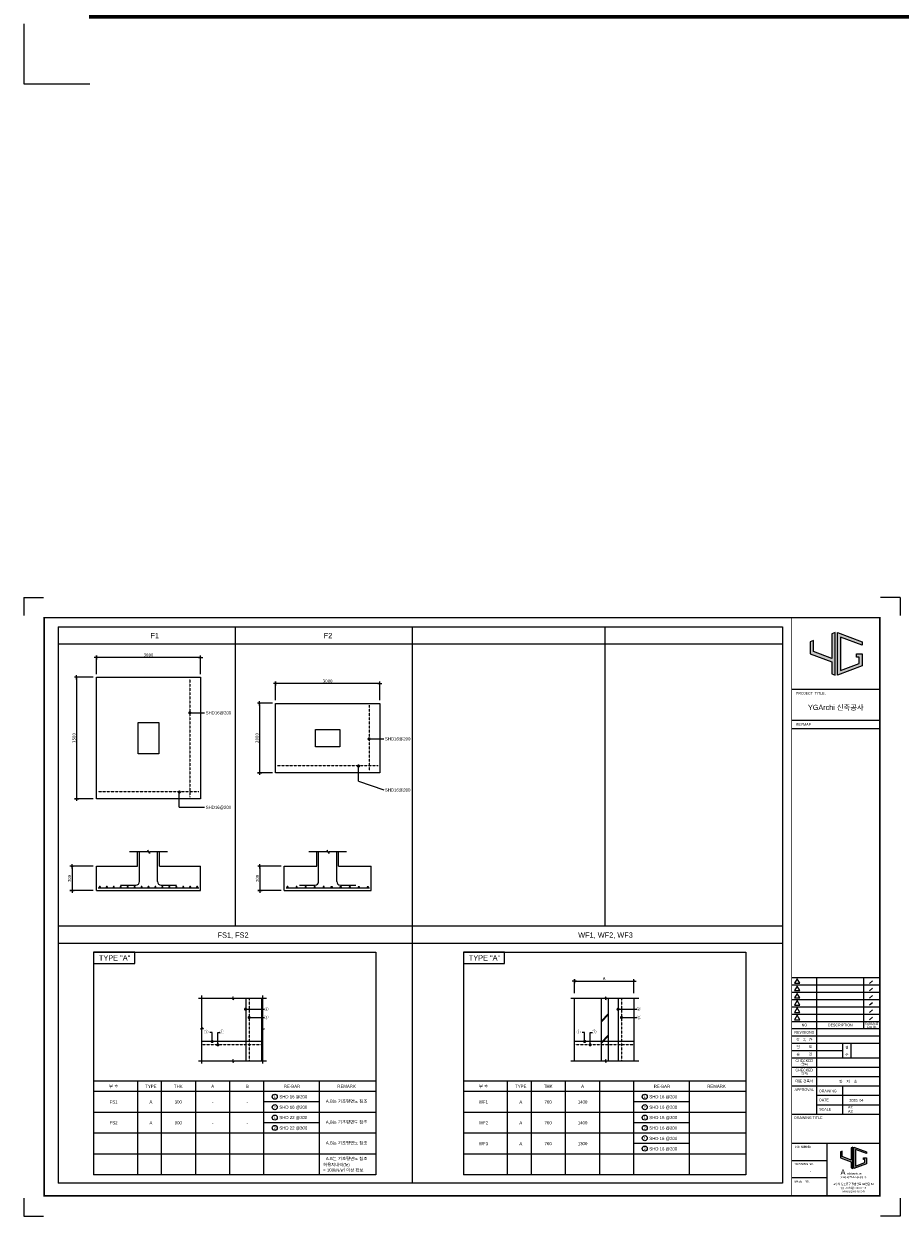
# Model space of a CAD drawing. Header units: millimetres. Extents: x 3445018 to 4174071, y -6064565 to -5122887.
# Tile 32 of 192: x 3669471 to 3694701, y -5799766 to -5765429. Entities that reach past the tile are written whole.
import ezdxf
from ezdxf.enums import TextEntityAlignment as Align

# ---------------------------------------------------------------- set-up
doc = ezdxf.new("R2010")
doc.units = ezdxf.units.MM
doc.header["$MEASUREMENT"] = 0
doc.linetypes.add('HID', pattern=[5, 3, -2])
doc.layers.get('0').update_dxf_attribs({"linetype": 'CONTINUOUS'})
doc.layers.get('DEFPOINTS').update_dxf_attribs({"linetype": 'CONTINUOUS'})
for name, color, linetype in [('0-TEX(타이틀)', 2, 'CONTINUOUS'), ('3', 3, 'CONTINUOUS'), ('3outline', 3, 'CONTINUOUS'), ('4ELE', 4, 'CONTINUOUS'), ('7col', 7, 'CONTINUOUS'), ('A_GE_FORM', 7, 'CONTINUOUS'), ('A_GE_TEXT', 3, 'CONTINUOUS'), ('AS-WAXM-TABL', 6, 'CONTINUOUS'), ('DIM', 7, 'CONTINUOUS'), ('guide', 9, 'CONTINUOUS'), ('SY', 1, 'CONTINUOUS'), ('WA2', 3, 'CONTINUOUS'), ('XREF1$0$FIN', 9, 'CONTINUOUS'), ('문자', 2, 'CONTINUOUS'), ('철근', 3, 'CONTINUOUS')]:
    doc.layers.add(name, color=color, linetype=linetype)
doc.styles.add('HY울릉도 L', font='txt')
doc.styles.add('SDP-S', font='txt')
doc.styles.add('굴림', font='txt')
doc.styles.add('나눔고딕', font='txt')
doc.styles.add('돋움', font='txt')
doc.styles.add('스타일1', font='HYWULM.TTF')
doc.dimstyles.new('SMDI-3', dxfattribs={"dimtxt": 3, "dimasz": 1, "dimexe": 2, "dimexo": 3, "dimgap": 1, "dimtad": 1, "dimdsep": 46, "dimtxsty": 'HY울릉도 L', "dimblk": 'Z_DOT', "dimcen": 2.5, "dimdle": 1.5, "dimclrd": 1, "dimclre": 1, "dimclrt": 2, "dimadec": 0, "dimazin": 0, "dimtfac": 1, "dimtix": 1, "dimtmove": 2, "dimatfit": 3, "dimldrblk": 'Z_DOT', "dimfxl": 2, "dimtvp": 1, "dimtolj": 1, "dimtzin": 0, "dimarcsym": 0})

# ---------------------------------------------------------------- blocks, each defined once
blk = doc.blocks.new('werwwerw')
at = {"true_color": 0xf50000}
h = blk.add_hatch(color=1, dxfattribs=at)
h.dxf.hatch_style = 1
h.paths.add_polyline_path([(1770.34, 1804.71), (1770.34, 1809.72), (1768.84, 1809.16), (1768.84, 1803.61), (1778.84, 1799.9), (1778.84, 1794.35), (1780.34, 1793.79), (1780.34, 1813.42), (1778.84, 1812.87), (1778.84, 1801.5)])
h.paths.add_polyline_path([(1782.84, 1811.27), (1792.84, 1807.56), (1792.84, 1809.16), (1781.34, 1813.42), (1781.34, 1793.79), (1792.84, 1798.05), (1792.84, 1803.61), (1790.24, 1803.61), (1790.24, 1802.11), (1791.34, 1802.11), (1791.34, 1799.09), (1782.84, 1795.95)])
at = {"color": 1, "true_color": 0xf50000}
for points in [[(1770.34, 1809.72), (1768.84, 1809.16), (1768.84, 1803.61), (1778.84, 1799.9), (1778.84, 1794.35), (1780.34, 1793.79), (1780.34, 1813.42), (1778.84, 1812.87), (1778.84, 1801.5), (1770.34, 1804.71), (1770.34, 1809.72), (1768.84, 1809.16)], [(1790.24, 1803.61), (1792.84, 1803.61), (1792.84, 1798.05), (1781.34, 1793.79), (1781.34, 1813.42), (1792.84, 1809.16), (1792.84, 1807.56), (1782.84, 1811.27), (1782.84, 1795.95), (1791.34, 1799.09), (1791.34, 1802.11), (1790.24, 1802.11), (1790.24, 1802.11), (1790.24, 1803.61)]]:
    blk.add_lwpolyline(points, dxfattribs=at)
at = {"color": 1, "true_color": 0xf50000, "insert": (1768.9, 1792.85), "char_height": 5, "attachment_point": 1}
blk.add_mtext_dynamic_manual_height_columns('{\\fBroadway|b0|i0|c0|p82;A}', width=3.0726, gutter_width=12.5, heights=[0], dxfattribs=at)
at = {"insert": (1774.73, 1789.95), "char_height": 2.1, "attachment_point": 1}
blk.add_mtext_dynamic_manual_height_columns('{\\fBroadway|b0|i0|c0|p82;rchitecture}', width=17.5999, gutter_width=12.5, heights=[0], dxfattribs=at)
blk = doc.blocks.new('sheet _서영')
at = {"true_color": 0xf50000}
h = blk.add_hatch(color=1, dxfattribs=at)
h.dxf.hatch_style = 1
h.paths.add_polyline_path([(-361932.13, -1058516.3), (-361932.13, -1058505.89), (-361935.25, -1058507.04), (-361935.25, -1058518.6), (-361914.45, -1058526.3), (-361914.45, -1058537.86), (-361911.33, -1058539.01), (-361911.33, -1058498.18), (-361914.45, -1058499.34), (-361914.45, -1058522.97)])
h.paths.add_polyline_path([(-361906.13, -1058502.67), (-361885.33, -1058510.37), (-361885.33, -1058507.04), (-361909.25, -1058498.18), (-361909.25, -1058539.01), (-361885.33, -1058530.15), (-361885.33, -1058518.6), (-361890.73, -1058518.6), (-361890.73, -1058521.72), (-361888.45, -1058521.72), (-361888.45, -1058527.98), (-361906.13, -1058534.53)])
at = {"color": 1, "true_color": 0xf50000}
for points in [[(-361932.13, -1058505.89), (-361935.25, -1058507.04), (-361935.25, -1058518.6), (-361914.45, -1058526.3), (-361914.45, -1058537.86), (-361911.33, -1058539.01), (-361911.33, -1058498.18), (-361914.45, -1058499.34), (-361914.45, -1058522.97), (-361932.13, -1058516.3), (-361932.13, -1058505.89), (-361935.25, -1058507.04)], [(-361890.73, -1058518.6), (-361885.33, -1058518.6), (-361885.33, -1058530.15), (-361909.25, -1058539.01), (-361909.25, -1058498.18), (-361885.33, -1058507.04), (-361885.33, -1058510.37), (-361906.13, -1058502.67), (-361906.13, -1058534.53), (-361888.45, -1058527.98), (-361888.45, -1058521.72), (-361890.73, -1058521.72), (-361890.73, -1058521.72), (-361890.73, -1058518.6)]]:
    blk.add_lwpolyline(points, dxfattribs=at)
at = {"layer": 'A_GE_FORM'}
for p, q in [((-362689.99, -1058464.44), (-362689.99, -1058481.68)), ((-362689.99, -1058464.44), (-362689.99, -1058481.68)), ((-362689.99, -1058464.44), (-362670.99, -1058464.44)), ((-361848.99, -1058464.44), (-361867.99, -1058464.44)), ((-361848.99, -1058464.44), (-361848.99, -1058481.68)), ((-362689.99, -1059041.18), (-362689.99, -1059058.43)), ((-362689.99, -1059041.18), (-362689.99, -1059058.43)), ((-361848.99, -1059041.18), (-361848.99, -1059058.43)), ((-362689.99, -1059058.43), (-362670.99, -1059058.43)), ((-361848.99, -1059058.43), (-361867.99, -1059058.43))]:
    blk.add_line(p, q, dxfattribs=at)
at = {"layer": 'A_GE_FORM', "color": 161}
for p, q in [((-361952.99, -1058552.43), (-361868.99, -1058552.43)), ((-361952.99, -1058582.43), (-361868.99, -1058582.43)), ((-361952.99, -1058590.43), (-361868.99, -1058590.43)), ((-361952.99, -1058829.43), (-361868.89, -1058829.43)), ((-361928.99, -1058960.43), (-361928.99, -1058829.43)), ((-361883.91, -1058878.43), (-361883.91, -1058829.43)), ((-361875.5, -1058832.51), (-361878.46, -1058835.03)), ((-361952.99, -1058836.43), (-361868.89, -1058836.43)), ((-361875.5, -1058839.51), (-361878.46, -1058842.03)), ((-361952.99, -1058843.43), (-361868.89, -1058843.43)), ((-361875.5, -1058846.51), (-361878.46, -1058849.03)), ((-361952.99, -1058850.43), (-361868.89, -1058850.43)), ((-361875.5, -1058853.51), (-361878.46, -1058856.03)), ((-361952.99, -1058857.43), (-361868.89, -1058857.43)), ((-361875.5, -1058860.51), (-361878.46, -1058863.03)), ((-361952.99, -1058864.43), (-361868.89, -1058864.43)), ((-361875.5, -1058867.51), (-361878.46, -1058870.03)), ((-361952.99, -1058871.43), (-361868.89, -1058871.43)), ((-361952.99, -1058878.43), (-361868.49, -1058878.43)), ((-361952.99, -1058885.43), (-361868.49, -1058885.43)), ((-361952.99, -1058892.43), (-361868.49, -1058892.43)), ((-361903.99, -1058906.43), (-361903.99, -1058892.43)), ((-361895.99, -1058906.43), (-361895.99, -1058892.43)), ((-361952.99, -1058899.43), (-361903.99, -1058899.43)), ((-361952.99, -1058906.43), (-361868.49, -1058906.43)), ((-361952.99, -1058915.43), (-361868.49, -1058915.43)), ((-361952.99, -1058924.43), (-361868.49, -1058924.43)), ((-361952.99, -1058933.43), (-361868.49, -1058933.43)), ((-361903.99, -1058960.43), (-361903.99, -1058933.43)), ((-361928.99, -1058942.43), (-361868.49, -1058942.43)), ((-361928.99, -1058951.43), (-361868.49, -1058951.43)), ((-361952.99, -1058960.43), (-361868.49, -1058960.43)), ((-361952.99, -1058988.43), (-361868.49, -1058988.43)), ((-361918.99, -1059038.93), (-361918.99, -1058988.43)), ((-361952.99, -1059004.93), (-361918.99, -1059004.93)), ((-361952.99, -1059021.43), (-361918.99, -1059021.43))]:
    blk.add_line(p, q, dxfattribs=at)
at = {"layer": 'A_GE_FORM', "const_width": 1.5}
blk.add_lwpolyline([(-361868.49, -1059038.93), (-362670.49, -1059038.93), (-362670.49, -1058483.93), (-361868.49, -1058483.93)], close=True, dxfattribs=at)
at = {"layer": 'A_GE_FORM', "const_width": 0.6}
blk.add_lwpolyline([(-361952.99, -1059038.93), (-361952.99, -1058483.93)], dxfattribs=at)
at = {"layer": 'A_GE_FORM', "color": 7}
for points in [[(-361947.88, -1058830.55), (-361950.34, -1058834.82), (-361945.41, -1058834.82)], [(-361947.88, -1058837.55), (-361950.34, -1058841.82), (-361945.41, -1058841.82)], [(-361947.88, -1058844.55), (-361950.34, -1058848.82), (-361945.41, -1058848.82)], [(-361947.88, -1058851.55), (-361950.34, -1058855.82), (-361945.41, -1058855.82)], [(-361947.88, -1058858.55), (-361950.34, -1058862.82), (-361945.41, -1058862.82)], [(-361947.88, -1058865.55), (-361950.34, -1058869.82), (-361945.41, -1058869.82)]]:
    blk.add_lwpolyline(points, close=True, dxfattribs=at)
at = {"xscale": 1.04, "yscale": 1.04, "zscale": 1.04}
blk.add_blockref('werwwerw', (-363745.9, -1060878.12), dxfattribs=at)
at = {"insert": (-361906.28, -1059020.17), "char_height": 2.16, "attachment_point": 1, "line_spacing_factor": 0.9, "style": '스타일1'}
blk.add_mtext_dynamic_manual_height_columns('{\\f이사만루체 Medium|b0|i0|c129|p2;와이지건축사사무소}', width=30.417, gutter_width=10, heights=[0], dxfattribs=at)
at = {"layer": 'A_GE_TEXT'}
for s, height, style, p in [('PROJECT  TITLE.', 2.5, '돋움', (-361948.99, -1058556.43)), ('KEYMAP', 2.5, '돋움', (-361948.99, -1058586.43)), ('DRAWING', 2.5, '돋움', (-361926.65, -1058938.25)), ('DATE', 2.5, '돋움', (-361926.65, -1058946.92)), ('A1:', 2.5, '돋움', (-361898.99, -1058953.83)), ('SCALE', 2.5, '돋움', (-361926.65, -1058955.83)), ('A3:', 2.5, '돋움', (-361898.99, -1058957.83)), ('DRAWING TITLE', 2.5, '돋움', (-361950.58, -1058963.93)), ('JOB NUMBER', 2, '나눔고딕', (-361950.2, -1058991.93)), ('DRAWING NO.', 2, '돋움', (-361950.59, -1059008.43)), ('SHEET NO.', 2, '돋움', (-361950.59, -1059024.93))]:
    blk.add_text(s, height=height, dxfattribs=dict(at, style=style)).set_placement(p, align=Align.MIDDLE_LEFT)
for s, height, style, p in [('YGArchi 신축공사', 5, '굴림', (-361910.74, -1058570.06)), ('NO', 2.5, '돋움', (-361940.99, -1058874.93)), ('DESCRIPTION', 2.5, '돋움', (-361906.45, -1058874.93)), ('ISSUED', 2.4, '돋움', (-361876.2, -1058873.45)), ('DATE', 2.4, '돋움', (-361876.2, -1058876.65)), ('REVISIONS', 2.5, '돋움', (-361940.99, -1058881.93)), ('감   독   관', 2.5, '돋움', (-361940.99, -1058888.93)), ('검         토', 2.5, '돋움', (-361940.99, -1058895.93)), ('승         인', 2.5, '돋움', (-361940.99, -1058902.93)), ('CHECKED', 2.5, '돋움', (-361940.99, -1058909.21)), ('(검토)', 2, '돋움', (-361940.99, -1058912.39)), ('CHECKED', 2.5, '돋움', (-361940.99, -1058918.21)), ('(설계)', 2, '돋움', (-361940.99, -1058921.39)), ('대표 건축사', 2.5, '돋움', (-361940.99, -1058928.78)), ('APPROVAL', 2.5, '돋움', (-361940.99, -1058936.93)), ('-', 2.5, '나눔고딕', (-361934.99, -1059014.93))]:
    blk.add_text(s, height=height, dxfattribs=dict(at, style=style)).set_placement(p, align=Align.MIDDLE_CENTER)
at = {"layer": 'A_GE_TEXT', "style": '돋움'}
for s, p in [('검', (-361901.77, -1058897.75)), ('수', (-361901.77, -1058904.47))]:
    blk.add_text(s, height=2.5, dxfattribs=at).set_placement(p)
at = {"layer": 'A_GE_TEXT', "style": '돋움', "width": 0.9}
for s, p in [('고양시 일산동구 정발산로 42번길 60', (-361893.74, -1059027.54)), ('yg_archi@daum.net', (-361893.74, -1059031.18)), ('www.ygarchi.com', (-361893.74, -1059034.62))]:
    blk.add_text(s, height=2, dxfattribs=at).set_placement(p, align=Align.MIDDLE_CENTER)
blk = doc.blocks.new('Z_DOT')
at = {"layer": 'DIM', "color": 1, "ltscale": 3}
for p, q in [((-2, 0), (2, 0)), ((0, -2), (0, 2))]:
    blk.add_line(p, q, dxfattribs=at)
for radius in [0.5, 0.25]:
    blk.add_circle((0, 0), radius, dxfattribs=at)
blk = doc.blocks.new('*D100')
at = {"layer": 'DEFPOINTS', "color": 0, "ltscale": 3, "transparency": 16777216}
for p in [(3676719, -5784427), (3676719, -5784997), (3679719, -5784997)]:
    blk.add_point(p, dxfattribs=at)
at = {"layer": 'DIM', "color": 1, "lineweight": -2, "ltscale": 3, "transparency": 16777216}
for p, q in [((3676719, -5784907), (3676719, -5784367)), ((3679719, -5784907), (3679719, -5784367)), ((3679689, -5784427), (3676749, -5784427))]:
    blk.add_line(p, q, dxfattribs=at)
at = {"layer": 'DIM', "color": 1, "lineweight": -2, "ltscale": 3, "transparency": 16777216, "xscale": 30, "yscale": 30, "zscale": 30, "rotation": 180}
blk.add_blockref('Z_DOT', (3676719, -5784427), dxfattribs=at)
at = {"layer": 'DIM', "color": 1, "lineweight": -2, "ltscale": 3, "transparency": 16777216, "xscale": 30, "yscale": 30, "zscale": 30}
blk.add_blockref('Z_DOT', (3679719, -5784427), dxfattribs=at)
at = {"layer": 'DIM', "color": 2, "ltscale": 3, "transparency": 16777216, "insert": (3678219, -5784352), "char_height": 90, "attachment_point": 5, "style": 'SDP-S'}
blk.add_mtext('\\A1;3000', dxfattribs=at)
blk = doc.blocks.new('*D101')
at = {"layer": 'DEFPOINTS', "color": 0, "ltscale": 3, "transparency": 16777216}
for p in [(3676719, -5784997), (3676259, -5786997), (3676719, -5786997)]:
    blk.add_point(p, dxfattribs=at)
at = {"layer": 'DIM', "color": 1, "lineweight": -2, "ltscale": 3, "transparency": 16777216}
for p, q in [((3676629, -5784997), (3676199, -5784997)), ((3676259, -5785027), (3676259, -5786967)), ((3676629, -5786997), (3676199, -5786997))]:
    blk.add_line(p, q, dxfattribs=at)
at = {"layer": 'DIM', "color": 1, "lineweight": -2, "ltscale": 3, "transparency": 16777216, "xscale": 30, "yscale": 30, "zscale": 30}
for p, rotation in [((3676259, -5784997), 90), ((3676259, -5786997), 270)]:
    blk.add_blockref('Z_DOT', p, dxfattribs=dict(at, rotation=rotation))
at = {"layer": 'DIM', "color": 2, "ltscale": 3, "transparency": 16777216, "insert": (3676184, -5785997), "char_height": 90, "attachment_point": 5, "rotation": 90, "style": 'SDP-S'}
blk.add_mtext('\\A1;2000', dxfattribs=at)
blk = doc.blocks.new('*D142')
at = {"layer": 'DEFPOINTS', "color": 0, "ltscale": 3, "transparency": 16777216}
for p in [(3671560, -5789691), (3670860, -5790391), (3671560, -5790391)]:
    blk.add_point(p, dxfattribs=at)
at = {"layer": 'DIM', "color": 1, "lineweight": -2, "ltscale": 3, "transparency": 16777216}
for p, q in [((3671470, -5789691), (3670800, -5789691)), ((3670860, -5789721), (3670860, -5790361)), ((3671470, -5790391), (3670800, -5790391))]:
    blk.add_line(p, q, dxfattribs=at)
at = {"layer": 'DIM', "color": 1, "lineweight": -2, "ltscale": 3, "transparency": 16777216, "xscale": 30, "yscale": 30, "zscale": 30}
for p, rotation in [((3670860, -5789691), 90), ((3670860, -5790391), 270)]:
    blk.add_blockref('Z_DOT', p, dxfattribs=dict(at, rotation=rotation))
at = {"layer": 'DIM', "color": 2, "ltscale": 3, "transparency": 16777216, "insert": (3670785, -5790041), "char_height": 90, "attachment_point": 5, "rotation": 90, "style": 'SDP-S'}
blk.add_mtext('\\A1;700', dxfattribs=at)
blk = doc.blocks.new('BAR')
at = {"layer": '철근'}
blk.add_hatch(color=256, dxfattribs=at).paths.add_polyline_path([(26, 13, 1), (0, 13, 1)])
for p, q in [((0, 13), (26, 13)), ((13, 0), (13, 26))]:
    blk.add_line(p, q, dxfattribs=at)
blk.add_circle((13, 13), 13, dxfattribs=at)
blk = doc.blocks.new('*D143')
at = {"layer": 'DEFPOINTS', "color": 0, "ltscale": 3, "transparency": 16777216}
for p in [(3676969, -5789691), (3676269, -5790391), (3676969, -5790391)]:
    blk.add_point(p, dxfattribs=at)
at = {"layer": 'DIM', "color": 1, "lineweight": -2, "ltscale": 3, "transparency": 16777216}
for p, q in [((3676879, -5789691), (3676209, -5789691)), ((3676269, -5789721), (3676269, -5790361)), ((3676879, -5790391), (3676209, -5790391))]:
    blk.add_line(p, q, dxfattribs=at)
at = {"layer": 'DIM', "color": 1, "lineweight": -2, "ltscale": 3, "transparency": 16777216, "xscale": 30, "yscale": 30, "zscale": 30}
for p, rotation in [((3676269, -5789691), 90), ((3676269, -5790391), 270)]:
    blk.add_blockref('Z_DOT', p, dxfattribs=dict(at, rotation=rotation))
at = {"layer": 'DIM', "color": 2, "ltscale": 3, "transparency": 16777216, "insert": (3676194, -5790041), "char_height": 90, "attachment_point": 5, "rotation": 90, "style": 'SDP-S'}
blk.add_mtext('\\A1;700', dxfattribs=at)
blk = doc.blocks.new('*D144')
at = {"layer": 'DEFPOINTS', "color": 0, "ltscale": 3, "transparency": 16777216}
for p in [(3687038, -5792996), (3685323, -5793436), (3687038, -5793436)]:
    blk.add_point(p, dxfattribs=at)
at = {"layer": 'DIM', "color": 1, "lineweight": -2, "ltscale": 3, "transparency": 16777216}
for p, q in [((3685323, -5793346), (3685323, -5792936)), ((3687038, -5793346), (3687038, -5792936)), ((3685353, -5792996), (3687008, -5792996))]:
    blk.add_line(p, q, dxfattribs=at)
at = {"layer": 'DIM', "color": 1, "lineweight": -2, "ltscale": 3, "transparency": 16777216, "xscale": 30, "yscale": 30, "zscale": 30, "rotation": 180}
blk.add_blockref('Z_DOT', (3685323, -5792996), dxfattribs=at)
at = {"layer": 'DIM', "color": 1, "lineweight": -2, "ltscale": 3, "transparency": 16777216, "xscale": 30, "yscale": 30, "zscale": 30}
blk.add_blockref('Z_DOT', (3687038, -5792996), dxfattribs=at)
at = {"layer": 'DIM', "color": 2, "ltscale": 3, "transparency": 16777216, "insert": (3686181, -5792921), "char_height": 90, "attachment_point": 5, "style": 'SDP-S'}
blk.add_mtext('\\A1;A', dxfattribs=at)
blk = doc.blocks.new('*D145')
at = {"layer": 'DEFPOINTS', "color": 0, "ltscale": 3, "transparency": 16777216}
for p in [(3671560, -5783677), (3671560, -5784247), (3674560, -5784247)]:
    blk.add_point(p, dxfattribs=at)
at = {"layer": 'DIM', "color": 1, "lineweight": -2, "ltscale": 3, "transparency": 16777216}
for p, q in [((3671560, -5784157), (3671560, -5783617)), ((3674530, -5783677), (3671590, -5783677)), ((3674560, -5784157), (3674560, -5783617))]:
    blk.add_line(p, q, dxfattribs=at)
at = {"layer": 'DIM', "color": 1, "lineweight": -2, "ltscale": 3, "transparency": 16777216, "xscale": 30, "yscale": 30, "zscale": 30, "rotation": 180}
blk.add_blockref('Z_DOT', (3671560, -5783677), dxfattribs=at)
at = {"layer": 'DIM', "color": 1, "lineweight": -2, "ltscale": 3, "transparency": 16777216, "xscale": 30, "yscale": 30, "zscale": 30}
blk.add_blockref('Z_DOT', (3674560, -5783677), dxfattribs=at)
at = {"layer": 'DIM', "color": 2, "ltscale": 3, "transparency": 16777216, "insert": (3673060, -5783602), "char_height": 90, "attachment_point": 5, "style": 'SDP-S'}
blk.add_mtext('\\A1;3000', dxfattribs=at)
blk = doc.blocks.new('*D102')
at = {"layer": 'DEFPOINTS', "color": 0, "ltscale": 3, "transparency": 16777216}
for p in [(3671560, -5784247), (3670990, -5787747), (3671560, -5787747)]:
    blk.add_point(p, dxfattribs=at)
at = {"layer": 'DIM', "color": 1, "lineweight": -2, "ltscale": 3, "transparency": 16777216}
for p, q in [((3671470, -5784247), (3670930, -5784247)), ((3670990, -5784277), (3670990, -5787717)), ((3671470, -5787747), (3670930, -5787747))]:
    blk.add_line(p, q, dxfattribs=at)
at = {"layer": 'DIM', "color": 1, "lineweight": -2, "ltscale": 3, "transparency": 16777216, "xscale": 30, "yscale": 30, "zscale": 30}
for p, rotation in [((3670990, -5784247), 90), ((3670990, -5787747), 270)]:
    blk.add_blockref('Z_DOT', p, dxfattribs=dict(at, rotation=rotation))
at = {"layer": 'DIM', "color": 2, "ltscale": 3, "transparency": 16777216, "insert": (3670915, -5785997), "char_height": 90, "attachment_point": 5, "rotation": 90, "style": 'SDP-S'}
blk.add_mtext('\\A1;3500', dxfattribs=at)

msp = doc.modelspace()

# ---------------------------------------------------------------- linework, layer by layer
at = {"layer": '3outline', "ltscale": 2}
for points in [[(3671560.205, -5784247.132), (3674560.205, -5784247.132), (3674560.205, -5787747.132), (3671560.205, -5787747.132)], [(3676719.247, -5784997.132), (3679719.247, -5784997.132), (3679719.247, -5786997.132), (3676719.247, -5786997.132)]]:
    msp.add_lwpolyline(points, close=True, dxfattribs=at)
at = {"layer": '4ELE'}
for p, q in [((3672747.705, -5789690.856), (3672747.705, -5789274.24)), ((3673372.705, -5789690.856), (3673372.705, -5789274.24)), ((3677906.747, -5789690.856), (3677906.747, -5789274.24)), ((3678531.747, -5789690.856), (3678531.747, -5789274.24)), ((3671560.205, -5789690.856), (3672747.705, -5789690.856)), ((3671560.205, -5790390.856), (3671560.205, -5789690.856)), ((3673372.705, -5789690.856), (3674560.205, -5789690.856)), ((3674560.205, -5790390.856), (3674560.205, -5789690.856)), ((3676969.247, -5789690.856), (3677906.747, -5789690.856)), ((3676969.247, -5790390.856), (3676969.247, -5789690.856)), ((3678531.747, -5789690.856), (3679469.247, -5789690.856)), ((3679469.247, -5790390.856), (3679469.247, -5789690.856)), ((3671560.205, -5790390.856), (3674560.205, -5790390.856)), ((3676969.247, -5790390.856), (3679469.247, -5790390.856))]:
    msp.add_line(p, q, dxfattribs=at)
at = {"layer": '7col'}
for points in [[(3672760.205, -5785547.132), (3673360.205, -5785547.132), (3673360.205, -5786447.132), (3672760.205, -5786447.132)], [(3677869.247, -5785747.132), (3678569.247, -5785747.132), (3678569.247, -5786247.132), (3677869.247, -5786247.132)]]:
    msp.add_lwpolyline(points, close=True, dxfattribs=at)
at = {"layer": 'AS-WAXM-TABL'}
for p, q in [((3686299.461, -5793942.039), (3686099.461, -5794142.039)), ((3686299.461, -5793956.182), (3686099.461, -5794156.182)), ((3686299.461, -5793970.324), (3686099.461, -5794170.324)), ((3686299.461, -5794551.127), (3686099.461, -5794751.127)), ((3686299.461, -5794565.269), (3686099.461, -5794765.269)), ((3686299.461, -5794579.411), (3686099.461, -5794779.411))]:
    msp.add_line(p, q, dxfattribs=at)
at = {"layer": 'guide'}
for p, q in [((3670461.504, -5782791.205), (3691311.504, -5782791.205)), ((3670461.504, -5782791.205), (3670461.504, -5798811.205)), ((3675561.504, -5791416.205), (3675561.504, -5782791.205)), ((3680661.504, -5798811.205), (3680661.504, -5782791.205)), ((3686211.504, -5791416.205), (3686211.504, -5782791.205)), ((3691311.504, -5782791.205), (3691311.504, -5798811.205)), ((3691311.504, -5783291.205), (3670461.504, -5783291.205)), ((3691311.504, -5791416.205), (3670461.504, -5791416.205)), ((3691311.504, -5791916.205), (3670461.504, -5791916.205)), ((3671481.255, -5792165.306), (3679606.255, -5792165.306)), ((3671481.255, -5792165.306), (3671481.255, -5795876.599)), ((3672663.247, -5792165.306), (3671481.255, -5792165.306)), ((3671481.255, -5792165.306), (3671481.255, -5792489.551)), ((3672663.247, -5792489.551), (3672663.247, -5792165.306)), ((3679606.255, -5792165.306), (3679606.255, -5795876.599)), ((3682131.255, -5792165.306), (3690256.255, -5792165.306)), ((3682131.255, -5792165.306), (3682131.255, -5795876.599)), ((3683313.247, -5792165.306), (3682131.255, -5792165.306)), ((3682131.255, -5792165.306), (3682131.255, -5792489.551)), ((3683313.247, -5792489.551), (3683313.247, -5792165.306)), ((3690256.255, -5792165.306), (3690256.255, -5795876.599)), ((3671481.255, -5792489.551), (3672663.247, -5792489.551)), ((3682131.255, -5792489.551), (3683313.247, -5792489.551)), ((3676314.622, -5793490.463), (3676314.622, -5795296.365)), ((3671481.255, -5795876.599), (3671481.255, -5798576.599)), ((3679606.255, -5795876.599), (3671481.255, -5795876.599)), ((3679606.255, -5795876.599), (3671481.255, -5795876.599)), ((3672741.205, -5795876.599), (3672741.205, -5798576.599)), ((3673426.638, -5795876.599), (3673426.638, -5798576.599)), ((3674408.761, -5795876.599), (3674408.761, -5798576.599)), ((3675390.883, -5795876.599), (3675390.883, -5798576.599)), ((3676373.006, -5795876.599), (3676373.006, -5798576.599)), ((3676373.006, -5795876.599), (3676373.006, -5798576.599)), ((3677972.388, -5795876.599), (3677972.388, -5798576.599)), ((3679606.255, -5795876.599), (3679606.255, -5798576.599)), ((3682131.255, -5795876.599), (3682131.255, -5798576.599)), ((3690256.255, -5795876.599), (3682131.255, -5795876.599)), ((3690256.255, -5795876.599), (3682131.255, -5795876.599)), ((3683391.205, -5795876.599), (3683391.205, -5798576.599)), ((3684076.638, -5795876.599), (3684076.638, -5798576.599)), ((3685058.761, -5795876.599), (3685058.761, -5798576.599)), ((3686040.883, -5795876.599), (3686040.883, -5798576.599)), ((3687023.006, -5795876.599), (3687023.006, -5798576.599)), ((3687023.006, -5795876.599), (3687023.006, -5798576.599)), ((3688622.388, -5795876.599), (3688622.388, -5798576.599)), ((3690256.255, -5795876.599), (3690256.255, -5798576.599)), ((3679606.255, -5796176.599), (3671481.255, -5796176.599)), ((3690256.255, -5796176.599), (3682131.255, -5796176.599)), ((3677972.388, -5796476.599), (3676373.006, -5796476.599)), ((3688622.388, -5796476.599), (3687023.006, -5796476.599)), ((3679606.255, -5796776.599), (3671481.255, -5796776.599)), ((3677972.388, -5797076.599), (3676373.006, -5797076.599)), ((3690256.255, -5796776.599), (3682131.255, -5796776.599)), ((3688622.388, -5797076.599), (3687023.006, -5797076.599)), ((3679606.255, -5797376.599), (3671481.255, -5797376.599)), ((3690256.255, -5797376.599), (3682131.255, -5797376.599)), ((3688622.388, -5797676.599), (3687023.006, -5797676.599)), ((3679606.255, -5797976.599), (3671481.255, -5797976.599)), ((3690256.255, -5797976.599), (3682131.255, -5797976.599)), ((3691311.504, -5798811.205), (3670461.504, -5798811.205)), ((3679606.255, -5798576.599), (3671481.255, -5798576.599)), ((3690256.255, -5798576.599), (3682131.255, -5798576.599))]:
    msp.add_line(p, q, dxfattribs=at)
at = {"layer": 'SY'}
for p, q in [((3674250.88, -5785269.737), (3674675.372, -5785269.737)), ((3679409.923, -5786019.737), (3679834.414, -5786019.737)), ((3679106.8, -5787242.123), (3679106.8, -5786840.297)), ((3679106.8, -5787242.123), (3679834.414, -5787492.123)), ((3673947.758, -5787992.123), (3673947.758, -5787590.297)), ((3673947.758, -5787992.123), (3674675.372, -5787992.123)), ((3674500.056, -5793490.463), (3675475.536, -5793490.463)), ((3674599.619, -5794342.543), (3674599.619, -5793414.732)), ((3675500.284, -5793449.022), (3675475.536, -5793490.463)), ((3675500.284, -5793531.903), (3675500.284, -5793449.022)), ((3675500.284, -5793531.903), (3675525.031, -5793490.463)), ((3675525.031, -5793490.463), (3676452.843, -5793490.463)), ((3676351.454, -5794342.543), (3676351.454, -5793414.732)), ((3685223.508, -5793490.463), (3686198.988, -5793490.463)), ((3685323.071, -5795296.365), (3685323.071, -5793490.463)), ((3686223.736, -5793449.022), (3686198.988, -5793490.463)), ((3686223.736, -5793531.903), (3686223.736, -5793449.022)), ((3686223.736, -5793531.903), (3686248.484, -5793490.463)), ((3686248.484, -5793490.463), (3687176.295, -5793490.463)), ((3687038.074, -5793490.463), (3687038.074, -5795296.365)), ((3675856.61, -5793805.08), (3676403.006, -5793805.08)), ((3686580.062, -5793805.08), (3687126.458, -5793805.08)), ((3674641.059, -5794367.291), (3674599.619, -5794342.543)), ((3675956.61, -5794043.641), (3676403.006, -5794043.641)), ((3676310.013, -5794367.291), (3676351.454, -5794342.543)), ((3686680.062, -5794043.641), (3687126.458, -5794043.641)), ((3674641.059, -5794367.291), (3674558.178, -5794367.291)), ((3674558.178, -5794367.291), (3674599.619, -5794392.039)), ((3674599.619, -5795367.519), (3674599.619, -5794392.039)), ((3676310.013, -5794367.291), (3676392.894, -5794367.291)), ((3676392.894, -5794367.291), (3676351.454, -5794392.039)), ((3676351.454, -5795367.519), (3676351.454, -5794392.039)), ((3674500.056, -5795296.365), (3675475.536, -5795296.365)), ((3675500.284, -5795254.924), (3675475.536, -5795296.365)), ((3675500.284, -5795337.805), (3675500.284, -5795254.924)), ((3675500.284, -5795337.805), (3675525.032, -5795296.365)), ((3675525.032, -5795296.365), (3676452.843, -5795296.365)), ((3685223.508, -5795296.365), (3686198.988, -5795296.365)), ((3686223.736, -5795254.924), (3686198.988, -5795296.365)), ((3686223.736, -5795337.805), (3686223.736, -5795254.924)), ((3686223.736, -5795337.805), (3686248.484, -5795296.365)), ((3686248.484, -5795296.365), (3687176.295, -5795296.365))]:
    msp.add_line(p, q, dxfattribs=at)
for points in [[(3674228.44, -5785269.737, 47.872, 47.872, 1), (3674273.32, -5785269.737, 44.88, 44.88, 1)], [(3679387.482, -5786019.737, 47.872, 47.872, 1), (3679432.363, -5786019.737, 44.88, 44.88, 1)], [(3679084.36, -5786800.297, 47.872, 47.872, 1), (3679129.24, -5786800.297, 44.88, 44.88, 1)], [(3673925.318, -5787550.297, 47.872, 47.872, 1), (3673970.198, -5787550.297, 44.88, 44.88, 1)], [(3675833.038, -5793805.496, 47.872, 47.872, 1), (3675877.919, -5793805.496, 44.88, 44.88, 1)], [(3675936.31, -5794043.641, 47.872, 47.872, 1), (3675981.191, -5794043.641, 44.88, 44.88, 1)], [(3686556.49, -5793805.496, 47.872, 47.872, 1), (3686601.371, -5793805.496, 44.88, 44.88, 1)], [(3686657.622, -5794043.641, 47.872, 47.872, 1), (3686702.502, -5794043.641, 44.88, 44.88, 1)], [(3674871.577, -5794734.801, 47.872, 47.872, 1), (3674916.458, -5794734.801, 44.88, 44.88, 1)], [(3685595.03, -5794734.801, 47.872, 47.872, 1), (3685639.91, -5794734.801, 44.88, 44.88, 1)], [(3675031.324, -5794831.575, 47.872, 47.872, 1), (3675076.205, -5794831.575, 44.88, 44.88, 1)], [(3685754.776, -5794831.575, 47.872, 47.872, 1), (3685799.657, -5794831.575, 44.88, 44.88, 1)]]:
    msp.add_lwpolyline(points, format="xyseb", close=True, dxfattribs=at)
for points in [[(3673603.433, -5789274.24), (3673089.166, -5789274.24), (3673089.166, -5789321.115), (3673042.291, -5789227.365), (3673042.291, -5789274.24), (3672516.875, -5789274.24)], [(3678762.475, -5789274.24), (3678248.209, -5789274.24), (3678248.209, -5789321.115), (3678201.334, -5789227.365), (3678201.334, -5789274.24), (3677675.918, -5789274.24)], [(3674894.018, -5794714.701), (3674894.018, -5794477.196), (3674825.157, -5794477.196)], [(3675053.764, -5794811.475), (3675053.764, -5794473.97), (3675122.625, -5794473.97)], [(3685617.47, -5794714.701), (3685617.47, -5794477.196), (3685548.61, -5794477.196)], [(3685777.217, -5794811.475), (3685777.217, -5794473.97), (3685846.077, -5794473.97)]]:
    msp.add_lwpolyline(points, dxfattribs=at)
at = {"layer": 'WA2', "linetype": 'HID'}
for p, q in [((3674250.88, -5784297.132), (3674250.88, -5787697.132)), ((3679409.923, -5785047.132), (3679409.923, -5786947.132)), ((3679669.247, -5786795.439), (3676769.247, -5786795.439)), ((3674510.205, -5787545.439), (3671610.205, -5787545.439))]:
    msp.add_line(p, q, dxfattribs=at)
at = {"layer": 'WA2'}
for p, q in [((3672799.788, -5790130.439), (3672799.788, -5789274.24)), ((3673320.622, -5790130.439), (3673320.622, -5789274.24)), ((3677958.831, -5790130.439), (3677958.831, -5789274.24)), ((3678479.664, -5790130.439), (3678479.664, -5789274.24)), ((3671610.205, -5790307.751), (3674510.205, -5790307.751)), ((3672252.913, -5790234.606), (3672695.622, -5790234.606)), ((3673424.788, -5790234.606), (3673867.497, -5790234.606)), ((3677019.247, -5790307.751), (3679419.247, -5790307.751)), ((3677411.956, -5790234.606), (3677854.664, -5790234.606)), ((3678583.831, -5790234.606), (3679026.539, -5790234.606))]:
    msp.add_line(p, q, dxfattribs=at)
at = {"layer": 'WA2', "linetype": 'Continuous'}
for points in [[(3675858.75, -5793490.463), (3675858.75, -5795296.365)], [(3686582.203, -5793490.463), (3686582.203, -5795296.365)], [(3676314.622, -5794731.575), (3674599.619, -5794731.575)], [(3687038.074, -5794731.575), (3685323.071, -5794731.575)]]:
    msp.add_lwpolyline(points, dxfattribs=at)
at = {"layer": 'WA2', "linetype": 'HID'}
for points in [[(3675958.75, -5793490.463), (3675958.75, -5795296.365)], [(3686682.203, -5793490.463), (3686682.203, -5795296.365)], [(3676314.622, -5794831.575), (3674599.619, -5794831.575)], [(3687038.074, -5794831.575), (3685323.071, -5794831.575)]]:
    msp.add_lwpolyline(points, dxfattribs=at)
at = {"layer": 'WA2'}
for centre, start, end in [((3672695.622, -5790130.439), 270, 0), ((3673424.788, -5790130.439), 180, 270), ((3677854.664, -5790130.439), 270, 0), ((3678583.831, -5790130.439), 180, 270)]:
    msp.add_arc(centre, 104.167, start, end, dxfattribs=at)
at = {"layer": 'XREF1$0$FIN', "color": 2, "linetype": 'Continuous'}
for p, q in [((3686099.461, -5795296.365), (3686099.461, -5793490.463)), ((3686299.461, -5793490.463), (3686299.461, -5795296.365))]:
    msp.add_line(p, q, dxfattribs=at)
at = {"layer": '문자'}
for centre in [(3676696.322, -5796326.599), (3687346.322, -5796326.599), (3676696.322, -5796626.599), (3687346.322, -5796626.599), (3676696.322, -5796926.599), (3687346.322, -5796926.599), (3676696.322, -5797226.599), (3687346.322, -5797226.599), (3687346.322, -5797519.824), (3687346.322, -5797819.824)]:
    msp.add_circle(centre, 72.983, dxfattribs=at)

# ---------------------------------------------------------------- block references
at = {"layer": '3', "xscale": 100, "yscale": 100, "zscale": 100}
msp.add_blockref('sheet _서영', (39938470.4, 100138689.784), dxfattribs=at)
at = {"layer": 'WA2', "yscale": 1.205632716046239, "rotation": 180}
for p, xscale, zscale in [((3671644.532, -5790268.218), -1.205632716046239, 1.205632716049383), ((3671844.532, -5790268.218), -1.205632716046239, 1.205632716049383), ((3672044.532, -5790268.218), -1.205632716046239, 1.205632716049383), ((3672244.532, -5790268.218), -1.205632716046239, 1.205632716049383), ((3672444.532, -5790268.218), -1.205632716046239, 1.205632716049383), ((3672644.532, -5790268.218), -1.205632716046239, 1.205632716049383), ((3672844.532, -5790268.218), -1.205632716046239, 1.205632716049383), ((3673044.532, -5790268.218), -1.205632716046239, 1.205632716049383), ((3673244.532, -5790268.218), -1.205632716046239, 1.205632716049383), ((3673444.532, -5790268.218), -1.205632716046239, 1.205632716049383), ((3673644.532, -5790268.218), -1.205632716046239, 1.205632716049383), ((3673844.532, -5790268.218), -1.205632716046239, 1.205632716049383), ((3674044.532, -5790268.218), -1.205632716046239, 1.205632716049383), ((3674244.532, -5790268.218), -1.205632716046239, 1.205632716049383), ((3674444.532, -5790268.218), -1.205632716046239, 1.205632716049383), ((3677047.372, -5790268.218), -1.205632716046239, 1.205632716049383), ((3677307.789, -5790268.218), -1.205632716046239, 1.205632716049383), ((3677568.206, -5790268.218), -1.205632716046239, 1.205632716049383), ((3677828.622, -5790268.218), -1.205632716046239, 1.205632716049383), ((3678089.039, -5790268.218), -1.205632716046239, 1.205632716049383), ((3678349.456, -5790268.218), 1.205632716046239, 1.205632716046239), ((3678609.872, -5790268.218), 1.205632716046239, 1.205632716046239), ((3678870.289, -5790268.218), 1.205632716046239, 1.205632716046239), ((3679130.706, -5790268.218), 1.205632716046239, 1.205632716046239), ((3679391.122, -5790268.218), 1.205632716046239, 1.205632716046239)]:
    msp.add_blockref('BAR', p, dxfattribs=dict(at, xscale=xscale, zscale=zscale))
at = {"layer": '문자', "xscale": 30, "yscale": 30, "zscale": 30}
msp.add_blockref('sheet _서영', (14550171.1, 25971987.428), dxfattribs=at)

# ---------------------------------------------------------------- texts
at = {"layer": '0-TEX(타이틀)', "style": '굴림'}
for s, height, p in [('양    지    호', 75, (3693465.232, -5795886.023)), ('2020. 04', 74.6, (3693641.04, -5796428.172))]:
    msp.add_text(s, height=height, dxfattribs=at).set_placement(p, align=Align.MIDDLE_RIGHT)
at = {"layer": '문자', "color": 3, "style": '돋움'}
for s, p in [('F1', (3673240.884, -5783045.898)), ('F2', (3678226.716, -5783045.898)), ('FS1, FS2', (3675495.641, -5791670.898)), ('WF1, WF2, WF3', (3686217.913, -5791670.898))]:
    msp.add_text(s, height=153, dxfattribs=at).set_placement(p, align=Align.MIDDLE_CENTER)
at = {"layer": '문자', "style": '돋움'}
for s, p in [('SHD16@200', (3674707.832, -5785269.737)), ('SHD16@200', (3679866.874, -5786019.737)), ('SHD16@200', (3679866.874, -5787492.123)), ('SHD16@200', (3674707.832, -5787992.123)), ('②', (3676389.102, -5793800.987)), ('②', (3676389.102, -5794039.548)), ('②', (3687112.554, -5793800.987)), ('②', (3687112.554, -5794039.548)), ('①', (3674658.444, -5794460.318)), ('①', (3675108.361, -5794457.092)), ('①', (3685381.896, -5794460.318)), ('①', (3685831.813, -5794457.092)), ('SHD 16 @200', (3676829.317, -5796326.599)), ('SHD 16 @200', (3687479.317, -5796326.599)), ('SHD 16 @200', (3676829.317, -5796626.599)), ('SHD 16 @200', (3687479.317, -5796626.599)), ('SHD 22 @300', (3676829.317, -5796926.599)), ('SHD 16 @200', (3687479.317, -5796926.599)), ('SHD 22 @300', (3676829.317, -5797226.599)), ('SHD 16 @200', (3687479.317, -5797226.599)), ('SHD 16 @200', (3687479.317, -5797526.599)), ('SHD 16 @200', (3687479.317, -5797826.599)), ('= 100kN/㎡ 이상 확보', (3678088.81, -5798439.385)), ('허용지내력(fe)', (3678088.81, -5798282.88))]:
    msp.add_text(s, height=90, dxfattribs=at).set_placement(p, align=Align.MIDDLE_LEFT)
at = {"layer": '문자', "color": 3, "style": '돋움'}
for p in [(3672083.73, -5792327.429), (3682733.73, -5792327.429)]:
    msp.add_text('TYPE "A"', height=153, dxfattribs=at).set_placement(p, align=Align.MIDDLE)
at = {"layer": '문자', "style": '돋움'}
for s, height, p in [('부 호', 90, (3672055.297, -5796027.668)), ('TYPE', 90, (3673129.118, -5796027.668)), ('THK', 90, (3673916.795, -5796027.668)), ('A', 90, (3674908.007, -5796026.893)), ('B', 90, (3675906.207, -5796026.893)), ('RE-BAR', 90, (3677192.12, -5796027.668)), ('REMARK', 90, (3678763.725, -5796027.668)), ('부 호', 90, (3682705.297, -5796027.668)), ('TYPE', 90, (3683779.118, -5796027.668)), ('THK', 90, (3684566.795, -5796027.668)), ('A', 90, (3685558.007, -5796026.893)), ('RE-BAR', 90, (3687842.12, -5796027.668)), ('REMARK', 90, (3689413.725, -5796027.668)), ('1', 75, (3676699.809, -5796326.599)), ('A,B는 기초평면도 참조', 90, (3678763.725, -5796456.588)), ('1', 75, (3687349.809, -5796326.599)), ('FS1', 90, (3672055.297, -5796476.599)), ('A', 90, (3673129.118, -5796476.599)), ('300', 90, (3673916.795, -5796476.599)), ('-', 90, (3674908.007, -5796476.599)), ('-', 90, (3675906.207, -5796476.599)), ('2', 75, (3676699.809, -5796626.599)), ('WF1', 90, (3682705.297, -5796476.599)), ('A', 90, (3683779.118, -5796476.599)), ('700', 90, (3684566.795, -5796476.599)), ('1400', 90, (3685558.007, -5796476.599)), ('2', 75, (3687349.809, -5796626.599)), ('FS2', 90, (3672055.297, -5797076.599)), ('A', 90, (3673129.118, -5797076.599)), ('900', 90, (3673916.795, -5797076.599)), ('-', 90, (3674908.007, -5797076.599)), ('-', 90, (3675906.207, -5797076.599)), ('1', 75, (3676699.809, -5796926.599)), ('A,B는 기초평면도 참조', 90, (3678763.725, -5797056.588)), ('WF2', 90, (3682705.297, -5797076.599)), ('A', 90, (3683779.118, -5797076.599)), ('700', 90, (3684566.795, -5797076.599)), ('1400', 90, (3685558.007, -5797076.599)), ('1', 75, (3687349.809, -5796926.599)), ('2', 75, (3676699.809, -5797226.599)), ('2', 75, (3687349.809, -5797226.599)), ('A,B는 기초평면도 참조', 90, (3678763.725, -5797656.588)), ('WF3', 90, (3682705.297, -5797676.599)), ('A', 90, (3683779.118, -5797676.599)), ('700', 90, (3684566.795, -5797676.599)), ('1300', 90, (3685558.007, -5797676.599)), ('2', 75, (3687349.809, -5797819.824)), ('1', 75, (3687349.809, -5797519.824)), ('A,B는 기초평면도 참조', 90, (3678763.725, -5798107.501))]:
    msp.add_text(s, height=height, dxfattribs=at).set_placement(p, align=Align.MIDDLE_CENTER)

# ---------------------------------------------------------------- dimensions: what is measured, and where the dimension line sits
at = {"layer": 'DIM', "ltscale": 3}
for base, p1, p2, text, picture, middle in [((3671560.205, -5783676.808), (3674560.205, -5784247.132), (3671560.205, -5784247.132), '3000', '*D145', (3673060.205, -5783601.747)), ((3687038.074, -5792995.941), (3685323.071, -5793435.921), (3687038.074, -5793435.921), 'A', '*D144', (3686180.572, -5792920.88))]:
    dim = msp.add_linear_dim(base=base, p1=p1, p2=p2, text=text, dimstyle='SMDI-3', override={"dimscale": 30, "dimtxsty": 'SDP-S'}, dxfattribs=at)
    dim.commit()
    dim.dimension.update_dxf_attribs({"geometry": picture, "text_midpoint": middle})
for base, p1, p2, picture, middle in [((3670989.881, -5787747.132), (3671560.205, -5784247.132), (3671560.205, -5787747.132), '*D102', (3670914.82, -5785997.132)), ((3676259.247, -5786997.132), (3676719.247, -5784997.132), (3676719.247, -5786997.132), '*D101', (3676184.186, -5785997.132))]:
    dim = msp.add_linear_dim(base=base, p1=p1, p2=p2, angle=90, dimstyle='SMDI-3', override={"dimscale": 30, "dimtxsty": 'SDP-S'}, dxfattribs=at)
    dim.commit()
    dim.dimension.update_dxf_attribs({"geometry": picture, "text_midpoint": middle})
dim = msp.add_linear_dim(base=(3676719.247, -5784426.808), p1=(3679719.247, -5784997.132), p2=(3676719.247, -5784997.132), dimstyle='SMDI-3', override={"dimscale": 30, "dimtxsty": 'SDP-S'}, dxfattribs=at)
dim.commit()
dim.dimension.update_dxf_attribs({"geometry": '*D100', "text_midpoint": (3678219.247, -5784351.747)})
for base, p1, p2, picture, middle in [((3670860.205, -5790390.856), (3671560.205, -5789690.856), (3671560.205, -5790390.856), '*D142', (3670785.144, -5790040.856)), ((3676269.247, -5790390.856), (3676969.247, -5789690.856), (3676969.247, -5790390.856), '*D143', (3676194.186, -5790040.856))]:
    dim = msp.add_linear_dim(base=base, p1=p1, p2=p2, angle=90, text='700', dimstyle='SMDI-3', override={"dimscale": 30, "dimtxsty": 'SDP-S'}, dxfattribs=at)
    dim.commit()
    dim.dimension.update_dxf_attribs({"geometry": picture, "text_midpoint": middle})

doc.saveas('drawing.dxf')
